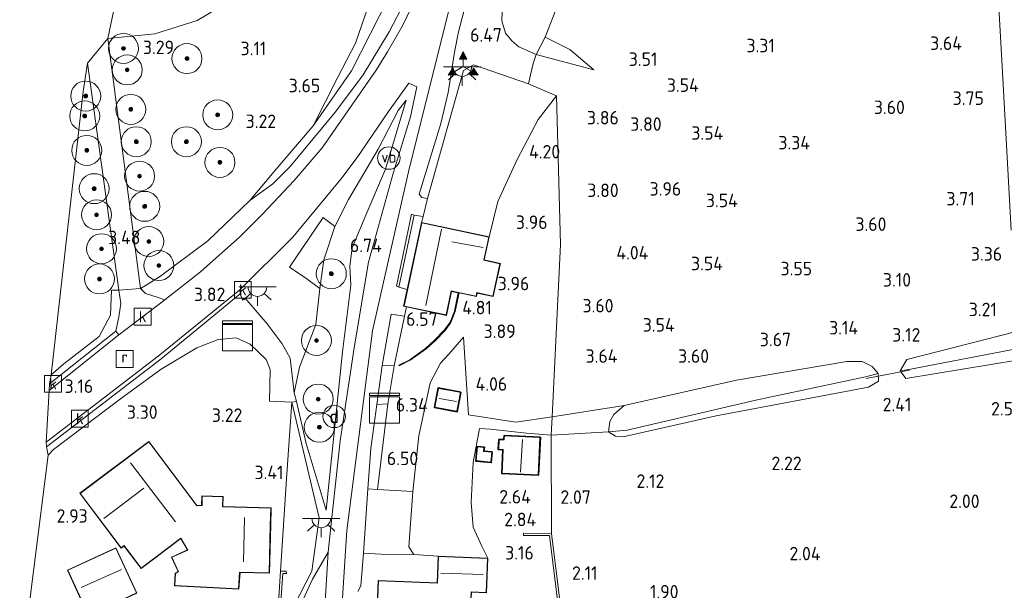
# Model space of a CAD drawing. Extents: x 141961 to 144947, y 416202 to 417778.
# Tile 40 of 122: x 142539 to 142670, y 417420 to 417496. Entities that reach past the tile are written whole.
import ezdxf
from ezdxf.enums import TextEntityAlignment as Align
from ezdxf.lldxf.tags import DXFTag

# ---------------------------------------------------------------- set-up
doc = ezdxf.new("R2010")
doc.units = 0
for name, color, linetype, lineweight in [('B-ME-GR-BOOM-S', 90, 'Continuous', 25), ('B-ME-GR-GRAS-GV', 60, 'Continuous', 13), ('B-ME-GR-HAAG-G', 90, 'GR-HAAG1', 13), ('B-ME-GR-STRUIK-GV', 90, 'Continuous', 13), ('B-ME-GW-TALUD_KRUIN-G', 90, 'Continuous', 18), ('B-ME-GW-TALUD_TEEN-G', 90, 'Continuous', 18), ('B-ME-IE-MEUBILAIR_DIJKPAAL-S', 7, 'Continuous', 25), ('B-ME-IE-MEUBILAIR_WEGMEUBILAIR-S', 7, 'Continuous', 25), ('B-ME-IE-TERREINAFSCHEIDING_DOORGANG-G', 210, 'Continuous', 18), ('B-ME-IE-TERREINAFSCHEIDING_KUNSTMATIG_HEKWERK-G', 20, 'IE-TERREINAFSCHEIDING-KUNSTMATIG', 18), ('B-ME-IE-TERREINAFSCHEIDING_KUNSTMATIG_MUUR-GV', 90, 'Continuous', 18), ('B-ME-KG-GRENS_OPNAME-G', 210, 'KG-OPNAME', 18), ('B-ME-KG-KADASTRAAL_DAKRAND-G', 170, 'Continuous', 18), ('B-ME-KG-KADASTRAAL_NOK-G', 10, 'Continuous', 18), ('B-ME-KW-KUNSTWERK_DUIKER-G', 170, 'Continuous', 18), ('B-ME-OG-BEBOUWING_BEDRIJVEN-GV', 7, 'Continuous', 18), ('B-ME-OG-BEBOUWING_SCHUUR-GV', 7, 'Continuous', 35), ('B-ME-OG-BEBOUWING_WONINGBOUW-GV', 7, 'Continuous', 18), ('B-ME-OG-HOOGTEPUNT-S', 7, 'Continuous', 25), ('B-ME-OG-TERREIN_GROEN_TUIN-GV', 7, 'Continuous', 18), ('B-ME-OG-WATER_GREPPEL-G', 160, 'Continuous', 18), ('B-ME-OG-WATER_SLOOT-G', 120, 'Continuous', 18), ('B-ME-RI-GWA_KOLK-S', 30, 'Continuous', 25), ('B-ME-RI-GWA_RIOOLPUT-S', 30, 'Continuous', 25), ('B-ME-VH-GOOT-GV', 170, 'Continuous', 18), ('B-ME-VH-VERHARDING_ASFALT-GV', 252, 'Continuous', 18), ('B-ME-VH-VERHARDING_HALFVERHARDING-GV', 252, 'Continuous', 18), ('B-ME-VH-VERHARDING_STRAATBAKSTEEN-GV', 252, 'Continuous', 18), ('B-ME-VW-BEWEGWIJZERING_DRAAGCONSTRUCTIE-S', 7, 'Continuous', 25), ('B-ME-VW-VERKEERSTEKEN_DRAAGCONSTRUCTIE-S', 7, 'Continuous', 25), ('B-ME-WH-WINTERBED-G', 150, 'WH-WINTERBED', 18)]:
    doc.layers.add(name, color=color, linetype=linetype, lineweight=lineweight)
doc.styles.add('NLCS-ISO', font='NLCS-ISO.ttf')
doc.styles.add('NLCS-ISO-ANNOTATIVE-T18', font='NLCS-ISO.ttf', dxfattribs={"height": 1.8})
doc.styles.get("Standard").update_dxf_attribs({"font": 'arial.ttf'})
doc.linetypes.add('GR-HAAG1', pattern='A,6,[176,NLCS.SHX,S=0.125,R=0,X=0,Y=0],-2', length=8)
doc.linetypes.add('IE-TERREINAFSCHEIDING-KUNSTMATIG', pattern='A,4,[82,NLCS.SHX,S=0.75,R=90,X=0,Y=0],4,-2', length=10)
tags = doc.linetypes.add('KG-OPNAME', pattern='A,5.5,-2,["O",Standard,S=1.8,R=0,X=-0.5,Y=-0.9],-2,5.5,-2,[5,NLCS.SHX,S=0.75,R=0,X=0,Y=0],-2', length=19).pattern_tags.tags
tags[6] = DXFTag(74, 10)
tags = doc.linetypes.add('WH-WINTERBED', pattern='A,6,-3.5,["WB",Standard,S=1.8,R=0,X=-1.5,Y=-0.9],-3.5,6,-3.5,6,-3.5,6,-3.5,6,-3.5', length=51).pattern_tags.tags
tags[6] = DXFTag(74, 10)

# ---------------------------------------------------------------- blocks, each defined once
blk = doc.blocks.new('SAL-HOOGTELABEL-SO')
at = {"color": 0, "linetype": 'ByBlock', "lineweight": -2, "style": 'NLCS-ISO-ANNOTATIVE-T18'}
blk.add_attdef('HOOGTE', text='', height=1.8, dxfattribs=at).set_placement((2.79, 0), align=Align.RIGHT)
blk = doc.blocks.new('SGR-BOOM_01-SO')
at = {"linetype": 'ByBlock', "lineweight": 18}
h = blk.add_hatch(color=0, dxfattribs=at)
h.dxf.hatch_style = 1
edge = h.paths.add_edge_path()
edge.add_arc((0, 0), 0.25, 0, 360)
at = {"color": 0, "linetype": 'ByBlock', "lineweight": 18}
for radius in [2, 0.25]:
    blk.add_circle((0, 0), radius, dxfattribs=at)
blk = doc.blocks.new('SKL-DATA_KAST-SO')
at = {"color": 0, "linetype": 'ByBlock', "lineweight": 18}
for points in [[(-2, 2), (2, 2), (2, 1.68), (-2, 1.68)], [(-2, 1.52), (2, 1.52), (2, -2), (-2, -2)]]:
    blk.add_lwpolyline(points, close=True, dxfattribs=at)
blk = doc.blocks.new('SIE-WEG_VERKEERSBORD_WEGWIJZER-SO')
at = {"linetype": 'ByBlock', "lineweight": 18}
h = blk.add_hatch(color=0, dxfattribs=at)
h.dxf.hatch_style = 1
h.paths.add_polyline_path([(0.5, 1), (0, 2), (-0.5, 1)])
h = blk.add_hatch(color=0, dxfattribs=at)
h.dxf.hatch_style = 1
h.paths.add_polyline_path([(-1.38, -0.22), (-2, -1.15), (-0.88, -1.09)])
h = blk.add_hatch(color=0, dxfattribs=at)
h.dxf.hatch_style = 1
h.paths.add_polyline_path([(1.38, -0.22), (2, -1.15), (0.88, -1.09)])
at = {"color": 0, "linetype": 'ByBlock', "lineweight": 18}
for points in [[(0.5, 1), (0, 2), (-0.5, 1)], [(-1.38, -0.22), (-2, -1.15), (-0.88, -1.09)], [(1.38, -0.22), (2, -1.15), (0.88, -1.09)]]:
    blk.add_lwpolyline(points, close=True, dxfattribs=at)
for points in [[(-1.13, -0.65), (0, 0)], [(0, 1), (0, 0)], [(1.13, -0.65), (0, 0)]]:
    blk.add_lwpolyline(points, dxfattribs=at)
blk = doc.blocks.new('SIE-DIJKPAAL-SO')
at = {"color": 0, "linetype": 'ByBlock', "lineweight": 18}
blk.add_circle((0, 0), 1.5, dxfattribs=at)
at = {"color": 0, "linetype": 'ByBlock', "lineweight": 18, "style": 'NLCS-ISO'}
blk.add_text('d', height=1.8, dxfattribs=at).set_placement((0, 0), align=Align.MIDDLE_CENTER)
blk = doc.blocks.new('SRI-PUT_INSPECTIEPUT_RIOOLPUT-SO')
at = {"color": 0, "linetype": 'ByBlock', "lineweight": 18}
blk.add_lwpolyline([(-1.12, -1.12), (1.12, -1.12), (1.12, 1.12), (-1.12, 1.12)], close=True, dxfattribs=at)
at = {"color": 0, "linetype": 'ByBlock', "lineweight": 18, "style": 'NLCS-ISO'}
blk.add_text('r', height=1.5, dxfattribs=at).set_placement((0, 0.28), align=Align.MIDDLE_CENTER)
blk = doc.blocks.new('SRI-KOLK-SO')
at = {"color": 0, "linetype": 'ByBlock', "lineweight": 18}
blk.add_lwpolyline([(-1.125, -1.125), (1.125, -1.125), (1.125, 1.125), (-1.125, 1.125)], close=True, dxfattribs=at)
at = {"color": 0, "linetype": 'ByBlock', "lineweight": 18, "style": 'NLCS-ISO'}
blk.add_text('k', height=1.5, dxfattribs=at).set_placement((0, 0), align=Align.MIDDLE_CENTER)
blk = doc.blocks.new('SKL-ET_OV_LICHTPUNT-SO')
at = {"color": 0, "linetype": 'ByBlock', "lineweight": 18}
for points in [[(-1.25, 0), (-2.5, 0)], [(1.25, 0), (2.5, 0)], [(-0.92, -0.85), (-1.83, -1.7)], [(0, -1.25), (0, -2.5)], [(0.92, -0.85), (1.83, -1.7)]]:
    blk.add_lwpolyline(points, dxfattribs=at)
blk.add_lwpolyline([(0, 0), (1.25, 0, -1), (-1.25, 0)], format="xyb", close=True, dxfattribs=at)
blk = doc.blocks.new('SIE-WEG_PAAL_VERKEERSBORD-SO')
at = {"color": 0, "linetype": 'ByBlock', "lineweight": 18}
blk.add_circle((0, 0), 1.5, dxfattribs=at)
at = {"color": 0, "linetype": 'ByBlock', "lineweight": 18, "style": 'NLCS-ISO'}
blk.add_text('vb', height=1.5, dxfattribs=at).set_placement((0, 0.13), align=Align.MIDDLE_CENTER)

msp = doc.modelspace()

# ---------------------------------------------------------------- linework, layer by layer
at = {"layer": 'B-ME-GR-GRAS-GV'}
for points in [[(142670.8, 417468.34, 3.67), (142669.62, 417489.39, 3.8), (142665.37, 417564.91, 3.25), (142670.71, 417564.07, 3.11)], [(142665.37, 417564.91, 3.25), (142669.62, 417489.39, 3.8), (142670.8, 417468.34, 3.67)], [(142602.89, 417497.4, 6.18), (142602.86, 417496.26, 6.14), (142603.33, 417494.61, 5.98), (142604.17, 417493.57, 5.82), (142605.09, 417492.78, 5.59), (142607.44, 417491.77, 5.21), (142607.01, 417490.55, 5.33), (142606.67, 417489.07, 5.23), (142606.39, 417487.86, 5.15), (142599.05, 417490.4, 6.63), (142597.74, 417489.64, 6.68), (142597.05, 417487.27, 6.62), (142593.63, 417475.08, 6.83), (142592.93, 417472.53, 6.8), (142592.16, 417472.66, 6.8), (142591.83, 417473.13, 6.8), (142594.72, 417482.57, 6.77), (142595.67, 417486.7, 6.75), (142596.53, 417492.06, 6.76), (142597.08, 417494.77, 6.74), (142602.64, 417516.07, 6.97)], [(142611.34, 417412.82, 2.58), (142609.48, 417427.84, 2.58), (142609.44, 417440.98, 2.69), (142617.07, 417441.41, 2.48), (142618.02, 417440.85, 2.48), (142619.03, 417440.76, 2.48), (142631.45, 417443.54, 2.66), (142651.77, 417447.38, 2.56), (142653.09, 417448.16, 2.57), (142653.06, 417449.19, 2.61), (142652.24, 417450.14, 2.67), (142650.91, 417450.81, 2.77), (142648.86, 417450.79, 3.12), (142634.17, 417448.3, 3.41), (142619.14, 417444.91, 3.46), (142609.55, 417443.39, 3.37), (142610.65, 417466.43, 4.14), (142610.35, 417478.02, 3.95), (142610.14, 417486.23, 4.5), (142606.39, 417487.86, 5.15), (142606.67, 417489.07, 5.23), (142607.01, 417490.55, 5.33), (142607.44, 417491.77, 5.21), (142615.13, 417489.7, 4.24), (142611.93, 417492.42, 4.18), (142608.64, 417494.06, 4.44), (142612.1, 417503.04, 3.7)], [(142592.61, 417501.9, 6.62), (142589.58, 417495.6, 6.33), (142587.58, 417492.14, 6.09), (142586.06, 417489.69, 5.83), (142578.88, 417479.3, 4.83), (142575.13, 417474.93, 4.55), (142570.92, 417470.47, 4.27), (142567.9, 417467.45, 4.05), (142562.62, 417462.74, 3.85), (142557.9, 417459.01, 3.79), (142556.86, 417459.37, 3.71), (142555.3, 417459.88, 3.66), (142554.64, 417460.55, 3.56), (142555.38, 417461, 3.6), (142557.16, 417462.09, 3.69), (142563.62, 417466.88, 3.81), (142569.23, 417472.27, 3.84), (142572.27, 417474.49, 4.36), (142574.6, 417476.81, 4.52), (142580.66, 417484.12, 5.13), (142584.32, 417489.04, 5.54), (142587.81, 417494.81, 6.07), (142589.99, 417498.95, 6.45)], [(142575.11, 417418.14, 6.06), (142577.48, 417422.83, 6.61), (142578.45, 417429.92, 6.55), (142574.82, 417445.37, 3.89), (142575.43, 417445.46, 4.14), (142576.74, 417439.87, 4.76), (142579.39, 417430.95, 6.66), (142581.6, 417452.07, 6.69), (142582.71, 417461, 6.73), (142582.54, 417463.5, 6.57), (142582.85, 417465.95, 6.61), (142584.69, 417470.31, 6.67), (142587.33, 417476.46, 6.88), (142590.07, 417485.69, 6.73), (142589.02, 417484.27, 6.37), (142586.35, 417479.14, 5.99), (142582.38, 417472.4, 5.58), (142580.54, 417468.79, 5.59), (142579.02, 417470.03, 5.06), (142574.53, 417463.37, 4.63), (142576.82, 417461.82, 4.76), (142578.55, 417460.54, 5.07), (142578.04, 417455.74, 4.72), (142575.86, 417450.04, 4.3), (142575.15, 417446.63, 4.01), (142574.58, 417451.22, 4), (142573.54, 417453.17, 3.98), (142571.52, 417455.82, 4.01), (142568.61, 417459.26, 4.02), (142568.22, 417458.97, 4.01), (142567.95, 417459.81, 3.97), (142567.87, 417460.35, 4.01), (142574.95, 417467.38, 4.46), (142581.37, 417475.14, 5.07), (142583.52, 417478.04, 5.39), (142587.73, 417484.15, 5.96), (142590.42, 417487.93, 6.42), (142591.49, 417487.43, 6.68), (142590.67, 417483.46, 6.73), (142588.37, 417476.07, 6.85), (142585.07, 417464.05, 6.86), (142583.13, 417452.6, 6.87), (142581.27, 417440.19, 6.81), (142580.06, 417429.11, 6.71), (142579.67, 417425.33, 6.66), (142577.58, 417421.74, 6.51), (142575.83, 417417.97, 6.16)], [(142671.7, 417454.84, 3.05), (142656.89, 417451.04, 2.74), (142655.99, 417449.55, 2.59), (142656.75, 417448.51, 2.58), (142671.87, 417451.02, 2.68)]]:
    msp.add_polyline3d(points, dxfattribs=at)
for points in [[(142555.38, 417461, 3.6), (142554.64, 417460.55, 3.56), (142550.26, 417493.92, 3.02), (142551.15, 417494, 3.03), (142556.56, 417494.53, 3.13), (142562.2, 417496.3, 3.13), (142566.9, 417499.16, 3), (142569.34, 417503.03, 3.05), (142569.62, 417508.18, 3.07), (142569.11, 417525.18, 2.92), (142574.95, 417518.66, 3.08), (142586.7, 417504.55, 3.72), (142585.36, 417499.24, 3.84), (142583.3, 417493.28, 3.99), (142580.96, 417488.72, 4.1), (142577.65, 417482.23, 4.24), (142572.46, 417476.13, 4.02), (142569.23, 417472.27, 3.84), (142563.62, 417466.88, 3.81), (142557.16, 417462.09, 3.69)], [(142551.15, 417494, 3.03), (142550.26, 417493.92, 3.02), (142551.01, 417497.51, 1.47), (142551.97, 417497.64, 1.47), (142560.3, 417498.74, 1.47), (142562.61, 417499.65, 1.47), (142564.34, 417501.44, 1.47), (142565.57, 417504.7, 1.47), (142566.39, 417508.62, 1.47), (142565.59, 417524.72, 1.47), (142569.11, 417525.18, 2.92), (142569.62, 417508.18, 3.07), (142569.34, 417503.03, 3.05), (142566.9, 417499.16, 3), (142562.2, 417496.3, 3.13), (142556.56, 417494.53, 3.13)], [(142572.27, 417474.49, 4.36), (142569.23, 417472.27, 3.84), (142572.46, 417476.13, 4.02), (142577.65, 417482.23, 4.24), (142582.77, 417489.59, 4.88), (142589.02, 417501.88, 5.06), (142593.83, 417514.22, 6.25), (142597.43, 417524.78, 6.86), (142594.72, 417512.18, 6.68), (142592.38, 417504.77, 6.55), (142589.99, 417498.95, 6.45), (142587.81, 417494.81, 6.07), (142584.32, 417489.04, 5.54), (142580.66, 417484.12, 5.13), (142574.6, 417476.81, 4.52)], [(142608.64, 417494.06, 4.44), (142607.44, 417491.77, 5.21), (142605.09, 417492.78, 5.59), (142604.17, 417493.57, 5.82), (142603.33, 417494.61, 5.98), (142602.86, 417496.26, 6.14), (142602.89, 417497.4, 6.18), (142603.57, 417498.6, 6.13), (142609.29, 417503.99, 4.84), (142614.95, 417509.39, 3.48), (142612.1, 417503.04, 3.7)], [(142582.77, 417489.59, 4.88), (142577.65, 417482.23, 4.24), (142580.96, 417488.72, 4.1), (142583.3, 417493.28, 3.99), (142585.36, 417499.24, 3.84), (142586.7, 417504.55, 3.72), (142589.02, 417501.88, 5.06)], [(142611.93, 417492.42, 4.18), (142615.13, 417489.7, 4.24), (142607.44, 417491.77, 5.21), (142608.64, 417494.06, 4.44)], [(142544.41, 417450.48, 3.4), (142542.73, 417449.01, 3.32), (142546.99, 417486.81, 3.05), (142547.54, 417490.61, 3.02), (142551.74, 417460.33, 3.61), (142550.77, 417460.33, 3.48), (142550.62, 417456.97, 3.52), (142549.1, 417454.15, 3.52)], [(142581.6, 417452.07, 6.69), (142579.39, 417430.95, 6.66), (142576.74, 417439.87, 4.76), (142575.43, 417445.46, 4.14), (142575.15, 417446.63, 4.01), (142575.86, 417450.04, 4.3), (142578.04, 417455.74, 4.72), (142578.55, 417460.54, 5.07), (142579.09, 417464.38, 5.42), (142580.54, 417468.79, 5.59), (142582.38, 417472.4, 5.58), (142586.35, 417479.14, 5.99), (142589.02, 417484.27, 6.37), (142590.07, 417485.69, 6.73), (142587.33, 417476.46, 6.88), (142584.69, 417470.31, 6.67), (142582.85, 417465.95, 6.61), (142582.54, 417463.5, 6.57), (142582.71, 417461, 6.73)], [(142551.35, 417454.82, 3.57), (142542.48, 417447.82, 3.33), (142542.73, 417449.01, 3.32), (142544.41, 417450.48, 3.4), (142549.1, 417454.15, 3.52), (142550.62, 417456.97, 3.52), (142550.77, 417460.33, 3.48), (142551.74, 417460.33, 3.61), (142552.01, 417458.52, 3.58), (142551.75, 417456.74, 3.62)], [(142589.84, 417456.86, 6.6), (142588.49, 417450.22, 6.63), (142586.88, 417450.26, 6.73), (142587.41, 417453.3, 6.72), (142588.07, 417457.11, 6.68)], [(142657.13, 417449.71, 2.21), (142655.99, 417449.55, 2.59), (142656.89, 417451.04, 2.74), (142671.7, 417454.84, 3.05), (142671.93, 417452.58, 2.19)], [(142671.87, 417451.02, 2.68), (142656.75, 417448.51, 2.58), (142655.99, 417449.55, 2.59), (142657.13, 417449.71, 2.21), (142671.93, 417452.58, 2.19)], [(142619.55, 417441.65, 2.31), (142617.07, 417441.41, 2.48), (142617.26, 417442.8, 2.91), (142617.78, 417443.71, 3.19), (142619.14, 417444.91, 3.46), (142634.17, 417448.3, 3.41), (142648.86, 417450.79, 3.12), (142650.91, 417450.81, 2.77), (142652.24, 417450.14, 2.67), (142653.06, 417449.19, 2.61), (142651.37, 417448.73, 2.31), (142636.74, 417445.63, 2.31)], [(142631.45, 417443.54, 2.66), (142619.03, 417440.76, 2.48), (142618.02, 417440.85, 2.48), (142617.07, 417441.41, 2.48), (142619.55, 417441.65, 2.31), (142636.74, 417445.63, 2.31), (142651.37, 417448.73, 2.31), (142653.06, 417449.19, 2.61), (142653.09, 417448.16, 2.57), (142651.77, 417447.38, 2.56)], [(142617.07, 417441.41, 2.48), (142609.44, 417440.98, 2.69), (142609.55, 417443.39, 3.37), (142619.14, 417444.91, 3.46), (142617.78, 417443.71, 3.19), (142617.26, 417442.8, 2.91)]]:
    msp.add_polyline3d(points, close=True, dxfattribs=at)
at = {"layer": 'B-ME-GR-HAAG-G'}
for points in [[(142574.95, 417518.66, 3.08), (142586.7, 417504.55, 3.72), (142589.02, 417501.88, 5.06), (142582.77, 417489.59, 4.88), (142577.65, 417482.23, 4.24)], [(142577.65, 417482.23, 4.24), (142572.46, 417476.13, 4.02), (142569.23, 417472.27, 3.84)], [(142554.64, 417460.55, 3.56), (142555.38, 417461, 3.6), (142557.16, 417462.09, 3.69), (142563.62, 417466.88, 3.81), (142569.23, 417472.27, 3.84)], [(142550.77, 417460.33, 3.48), (142550.62, 417456.97, 3.52), (142549.1, 417454.15, 3.52), (142544.41, 417450.48, 3.4), (142542.73, 417449.01, 3.32)], [(142551.97, 417445.83, 3.52), (142557.39, 417449.78, 3.48), (142562.17, 417452.61, 3.75), (142564.99, 417453.74, 3.88), (142567.38, 417453.95, 3.89), (142569.27, 417453.09, 3.93), (142571.4, 417451.08, 3.91), (142571.95, 417449.73, 3.89), (142571.83, 417445.48, 3.81)], [(142587.63, 417445.13, 6.64), (142586.26, 417433.71, 6.66), (142590.95, 417433.45, 6.44), (142590.45, 417426.08, 6.38), (142591.12, 417425.05, 6.14), (142594.36, 417424.81, 5.05)], [(142591.12, 417425.05, 6.14), (142586.75, 417425.09, 6.55)]]:
    msp.add_polyline3d(points, dxfattribs=at)
at = {"layer": 'B-ME-GR-STRUIK-GV'}
msp.add_polyline3d([(142579.09, 417464.38, 5.42), (142578.55, 417460.54, 5.07), (142576.82, 417461.82, 4.76), (142574.53, 417463.37, 4.63), (142579.02, 417470.03, 5.06), (142580.54, 417468.79, 5.59)], close=True, dxfattribs=at)
at = {"layer": 'B-ME-GW-TALUD_KRUIN-G'}
for points in [[(142550.26, 417493.92, 3.02), (142551.15, 417494, 3.03), (142556.56, 417494.53, 3.13), (142562.2, 417496.3, 3.13), (142566.9, 417499.16, 3), (142569.34, 417503.03, 3.05), (142569.62, 417508.18, 3.07), (142569.11, 417525.18, 2.92), (142569.13, 417552.26, 2.98), (142569.66, 417577.5, 2.98)], [(142569.23, 417472.27, 3.84), (142572.27, 417474.49, 4.36), (142574.6, 417476.81, 4.52), (142580.66, 417484.12, 5.13), (142584.32, 417489.04, 5.54), (142587.81, 417494.81, 6.07), (142589.99, 417498.95, 6.45), (142592.38, 417504.77, 6.55), (142594.72, 417512.18, 6.68), (142597.43, 417524.78, 6.86)], [(142614.95, 417509.39, 3.48), (142609.29, 417503.99, 4.84), (142603.57, 417498.6, 6.13), (142602.89, 417497.4, 6.18), (142602.86, 417496.26, 6.14), (142603.33, 417494.61, 5.98), (142604.17, 417493.57, 5.82), (142605.09, 417492.78, 5.59), (142607.44, 417491.77, 5.21), (142615.13, 417489.7, 4.24)], [(142579.39, 417430.95, 6.66), (142581.6, 417452.07, 6.69), (142582.71, 417461, 6.73), (142582.54, 417463.5, 6.57), (142582.85, 417465.95, 6.61), (142584.69, 417470.31, 6.67), (142587.33, 417476.46, 6.88), (142590.07, 417485.69, 6.73)], [(142597.71, 417454.03, 5.05), (142595.78, 417451.77, 5.56), (142594.67, 417450.57, 5.72), (142593.26, 417447.94, 6.13), (142591.78, 417440.89, 6.38), (142590.95, 417433.45, 6.44)], [(142619.14, 417444.91, 3.46), (142609.55, 417443.39, 3.37)]]:
    msp.add_polyline3d(points, dxfattribs=at)
at = {"layer": 'B-ME-GW-TALUD_TEEN-G'}
for points in [[(142641.51, 417704.96, 3.63), (142640.5, 417704.27, 3.41), (142637.29, 417695.16, 3.01), (142629.56, 417667.72, 3.27), (142627.62, 417660.75, 3.43), (142625.63, 417654.64, 3.48), (142622.9, 417646.43, 3.53), (142619.79, 417637.75, 3.69), (142619.63, 417637.24, 3.71), (142612.11, 417611.58, 3.79), (142606.67, 417588.31, 3.86), (142603.94, 417578.3, 3.88), (142596.78, 417546.36, 4.04), (142590.72, 417521.2, 4.07), (142586.7, 417504.55, 3.72), (142585.36, 417499.24, 3.84), (142583.3, 417493.28, 3.99), (142580.96, 417488.72, 4.1), (142577.65, 417482.23, 4.24)], [(142615.13, 417489.7, 4.24), (142611.93, 417492.42, 4.18), (142608.64, 417494.06, 4.44)], [(142601.16, 417467.42, 4.98), (142602.32, 417472.16, 4.89), (142604.87, 417477.74, 4.55), (142607.67, 417483.09, 4.58), (142610.14, 417486.23, 4.5)], [(142580.54, 417468.79, 5.59), (142582.38, 417472.4, 5.58), (142586.35, 417479.14, 5.99), (142589.02, 417484.27, 6.37), (142590.07, 417485.69, 6.73)], [(142578.04, 417455.74, 4.72), (142578.55, 417460.54, 5.07)], [(142578.04, 417455.74, 4.72), (142575.86, 417450.04, 4.3), (142575.15, 417446.63, 4.01), (142575.43, 417445.46, 4.14), (142576.74, 417439.87, 4.76), (142579.39, 417430.95, 6.66)], [(142598.38, 417443.66, 4.32), (142597.71, 417454.03, 5.05)], [(142574.82, 417445.37, 3.89), (142574.1, 417435.13, 3.6), (142573.31, 417422.79, 3.59)], [(142600.97, 417424.54, 3.29), (142600.16, 417426.15, 3.31), (142599.03, 417428.67, 3.43), (142598.76, 417431.96, 3.48), (142599.02, 417437.33, 3.49), (142599.84, 417441.84, 3.41), (142601.32, 417441.78, 3.28), (142606.11, 417441.23, 2.85), (142609.44, 417440.98, 2.69), (142617.07, 417441.41, 2.48)]]:
    msp.add_polyline3d(points, dxfattribs=at)
at = {"layer": 'B-ME-IE-TERREINAFSCHEIDING_DOORGANG-G'}
for points in [[(142607.44, 417491.77, 5.21), (142607.01, 417490.55, 5.33), (142606.67, 417489.07, 5.23), (142606.39, 417487.86, 5.15)], [(142592.93, 417472.53, 6.8), (142592.35, 417470.16, 6.73), (142592.14, 417469.36, 6.7)], [(142554.64, 417460.55, 3.56), (142551.74, 417460.33, 3.61)], [(142590.14, 417458.08, 6.6), (142589.84, 417456.86, 6.6)], [(142574.82, 417445.37, 3.89), (142571.83, 417445.48, 3.81)]]:
    msp.add_polyline3d(points, dxfattribs=at)
at = {"layer": 'B-ME-IE-TERREINAFSCHEIDING_KUNSTMATIG_HEKWERK-G'}
for points in [[(142608.64, 417494.06, 4.44), (142612.1, 417503.04, 3.7), (142614.95, 417509.39, 3.48)], [(142608.64, 417494.06, 4.44), (142607.44, 417491.77, 5.21)], [(142592.93, 417472.53, 6.8), (142593.63, 417475.08, 6.83), (142597.05, 417487.27, 6.62), (142597.74, 417489.64, 6.68), (142599.05, 417490.4, 6.63), (142606.39, 417487.86, 5.15), (142610.14, 417486.23, 4.5)], [(142610.14, 417486.23, 4.5), (142610.35, 417478.02, 3.95), (142610.65, 417466.43, 4.14), (142609.55, 417443.39, 3.37), (142609.44, 417440.98, 2.69), (142609.48, 417427.84, 2.58)], [(142550.77, 417460.33, 3.48), (142551.74, 417460.33, 3.61)], [(142589.84, 417456.86, 6.6), (142588.49, 417450.22, 6.63)], [(142575.11, 417418.14, 6.06), (142577.48, 417422.83, 6.61), (142578.45, 417429.92, 6.55), (142574.82, 417445.37, 3.89)], [(142609.55, 417443.39, 3.37), (142604.69, 417442.69, 3.83), (142598.38, 417443.66, 4.32)]]:
    msp.add_polyline3d(points, dxfattribs=at)
at = {"layer": 'B-ME-IE-TERREINAFSCHEIDING_KUNSTMATIG_MUUR-GV'}
for points in [[(142590.62, 417450.95, 6.28), (142589.14, 417450.22, 6.56), (142589.1, 417450.31, 6.56), (142590.57, 417451.03, 6.53), (142592.69, 417452.57, 6.5), (142593.86, 417453.63, 6.46), (142595.2, 417455, 6.46), (142595.94, 417456.05, 6.46), (142596.54, 417457.49, 6.43), (142597.03, 417459.96, 6.44), (142597.13, 417459.94, 5.01), (142596.63, 417457.47, 5.28), (142596.03, 417456.01, 5.31), (142595.27, 417454.93, 5.65), (142593.93, 417453.56, 5.68), (142592.76, 417452.5, 5.9)], [(142612.84, 417382.77, 2.88), (142612.54, 417382.76, 3.71), (142611.98, 417394.99, 3.71), (142611.26, 417406.77, 3.68), (142610.82, 417406.79, 3.65), (142611.04, 417412.81, 3.7), (142609.21, 417427.55, 3.49), (142605.72, 417427.57, 3.39), (142605.72, 417427.87, 2.88), (142609.48, 417427.84, 2.58), (142611.34, 417412.82, 2.58), (142611.13, 417407.08, 2.58), (142611.54, 417407.06, 2.58), (142612.27, 417395, 2.58), (142612.76, 417384.81, 2.83)], [(142573.58, 417418.77, 4.58), (142573.51, 417418.47, 4.61), (142573.04, 417418.58, 3.59), (142573.31, 417422.79, 3.59), (142574.08, 417422.81, 4.58), (142574.09, 417422.51, 4.58), (142573.6, 417422.5, 4.58), (142573.36, 417418.81, 4.58)]]:
    msp.add_polyline3d(points, close=True, dxfattribs=at)
at = {"layer": 'B-ME-KG-GRENS_OPNAME-G'}
msp.add_polyline3d([(142569.66, 417577.5, 2.98), (142565.63, 417568.94, 1.47), (142554.68, 417539.14, 1.47), (142552.43, 417533.49, 3.58), (142551.37, 417505.21, 3.29), (142551.81, 417502.61, 1.47), (142551.01, 417497.51, 1.47), (142550.26, 417493.92, 3.02), (142547.54, 417490.61, 3.02), (142546.99, 417486.81, 3.05), (142542.73, 417449.01, 3.32), (142542.48, 417447.82, 3.33), (142542.43, 417446.92, 3.33), (142542.04, 417440.01, 3.36), (142542.1, 417439.4, 3.36), (142542.32, 417438.31, 3.33), (142538.51, 417408.06, 2.99)], dxfattribs=at)
at = {"layer": 'B-ME-KG-KADASTRAAL_DAKRAND-G'}
for points in [[(142601.66, 417459.52, 6.88), (142599.5, 417459.98, 7.39), (142599.4, 417459.5, 7.39), (142597.04, 417460.01, 7.39), (142596.1, 417460.21, 9.43), (142595.41, 417457, 9.43), (142589.8, 417458.2, 9.43), (142592.18, 417469.3, 9.43), (142601.1, 417467.38, 9.43), (142600.44, 417464.3, 9.43), (142602.59, 417463.84, 6.88), (142602.13, 417461.72, 6.88)], [(142596.85, 417444.15, 7.01), (142593.91, 417444.68, 7.09), (142594.38, 417447.21, 7.08), (142597.31, 417446.68, 7.01)], [(142562.14, 417431.53, 6.46), (142562.84, 417431.57, 5.84), (142562.88, 417432.81, 5.4), (142565.61, 417432.74, 5.98), (142565.57, 417431.4, 5.98), (142572.01, 417431.23, 6.04), (142571.95, 417428.95, 6.04), (142571.78, 417422.59, 6.04), (142567.84, 417422.7, 7.18), (142567.7, 417420.46, 5.92), (142559.2, 417420.89, 5.23), (142559.3, 417422.52, 5.33), (142559.69, 417422.73, 5.07), (142558.82, 417424.66, 5.07), (142560.96, 417425.63, 5.71), (142560.03, 417427.23, 5.91), (142554.71, 417423.23, 5.91), (142552.45, 417426.24, 5.91), (142552.05, 417425.94, 5.91), (142546.6, 417433.19, 5.91), (142555.73, 417440.06, 6.46)], [(142607.69, 417435.68, 4.84), (142602.9, 417435.91, 4.78), (142603.04, 417439.05, 4.76), (142602.42, 417439.08, 4.12), (142602.48, 417440.33, 4.12), (142603.15, 417440.36, 4.83), (142603.17, 417440.86, 4.8), (142607.92, 417440.64, 4.82)], [(142599.61, 417439.42, 4.17), (142599.52, 417438.55, 4.17), (142599.43, 417437.56, 4.17), (142601.39, 417437.36, 4.02), (142601.52, 417438.69, 4.02), (142600.4, 417438.79, 4.17), (142600.45, 417439.33, 4.17)], [(142547.7, 417416.96, 5.25), (142544.95, 417422.93, 5.25), (142551.34, 417425.87, 5.25), (142554.08, 417419.9, 5.25), (142552.3, 417419.08, 5.25)], [(142600.74, 417419.97, 7.24), (142598.76, 417420.04, 7.13), (142598.72, 417419.06, 5.85), (142601.26, 417418.96, 5.93), (142600.86, 417408.91, 6.01), (142589.94, 417409.34, 6.13), (142590.07, 417412.54, 7.5), (142586.04, 417412.68, 7.56), (142586.39, 417421.5, 7.4), (142594.27, 417421.19, 8.09), (142594.41, 417424.76, 7.2), (142600.92, 417424.5, 7.16)]]:
    msp.add_polyline3d(points, close=True, dxfattribs=at)
at = {"layer": 'B-ME-KG-KADASTRAAL_NOK-G'}
for points in [[(142592.7, 417458.27, 13.14), (142594.78, 417468.44, 13.14)], [(142596.16, 417466.76, 11.26), (142600.35, 417466.02, 11.26)], [(142594.5, 417445.85, 8.01), (142596.81, 417445.47, 7.99)], [(142605.58, 417440.37, 5.72), (142605.35, 417436.02, 5.82)], [(142559.29, 417429.41, 9.29), (142553.3, 417437.26, 9.29)], [(142555.07, 417433.91, 9.14), (142549.74, 417429.85, 9.14)], [(142568.52, 417429.98, 9.06), (142568.39, 417424.07, 9.05)], [(142546.73, 417420.63, 6.87), (142552.09, 417423.04, 6.87)], [(142594.68, 417422.53, 9.35), (142600.35, 417422.35, 9.35)]]:
    msp.add_polyline3d(points, dxfattribs=at)
at = {"layer": 'B-ME-KW-KUNSTWERK_DUIKER-G'}
msp.add_polyline3d([(142651.47, 417448.51, 2.21), (142657.23, 417449.65, 2.27)], dxfattribs=at)
at = {"layer": 'B-ME-OG-BEBOUWING_BEDRIJVEN-GV'}
msp.add_polyline3d([(142552.32, 417419.03, 2.65), (142547.67, 417416.9, 2.65), (142544.89, 417422.95, 2.65), (142551.36, 417425.93, 2.65), (142554.15, 417419.88, 2.65)], close=True, dxfattribs=at)
at = {"layer": 'B-ME-OG-BEBOUWING_SCHUUR-GV'}
for points in [[(142597.36, 417446.72, 4.78), (142596.89, 417444.09, 4.78), (142593.86, 417444.64, 5.83), (142594.33, 417447.27, 5.71)], [(142607.98, 417440.68, 2.68), (142607.74, 417435.63, 2.68), (142602.84, 417435.86, 2.68), (142602.99, 417439, 2.68), (142602.37, 417439.03, 2.68), (142602.43, 417440.38, 2.68), (142603.1, 417440.41, 2.68), (142603.13, 417440.91, 2.68)], [(142601.57, 417438.73, 3.29), (142601.43, 417437.31, 3.29), (142599.37, 417437.51, 3.29), (142599.48, 417438.55, 3.29), (142599.57, 417439.47, 3.29), (142600.51, 417439.38, 3.29), (142600.45, 417438.84, 3.29)]]:
    msp.add_polyline3d(points, close=True, dxfattribs=at)
at = {"layer": 'B-ME-OG-BEBOUWING_WONINGBOUW-GV'}
for points in [[(142602.18, 417461.71, 4.98), (142601.7, 417459.46, 4.98), (142599.54, 417459.92, 4.98), (142599.44, 417459.45, 4.98), (142597.13, 417459.94, 5.01), (142597.03, 417459.96, 6.44), (142596.14, 417460.15, 6.46), (142595.45, 417456.94, 6.54), (142590.14, 417458.08, 6.6), (142589.74, 417458.16, 6.61), (142590.23, 417460.42, 6.63), (142592.14, 417469.36, 6.7), (142601.16, 417467.42, 4.98), (142600.5, 417464.34, 4.98), (142602.65, 417463.88, 4.98)], [(142555.74, 417440.13, 2.95), (142562.16, 417431.58, 2.95), (142562.79, 417431.61, 2.95), (142562.83, 417432.86, 2.95), (142565.66, 417432.79, 2.95), (142565.62, 417431.44, 2.95), (142572.06, 417431.28, 2.95), (142572, 417428.95, 2.95), (142571.83, 417422.54, 2.95), (142567.91, 417422.64, 2.95), (142567.74, 417420.42, 2.95), (142559.17, 417420.87, 2.95), (142559.27, 417422.55, 2.95), (142559.64, 417422.75, 2.95), (142558.75, 417424.68, 2.95), (142560.89, 417425.65, 2.95), (142560.02, 417427.16, 2.95), (142554.7, 417423.16, 2.95), (142552.44, 417426.17, 2.95), (142552.04, 417425.87, 2.95), (142546.53, 417433.2, 2.95)], [(142600.97, 417424.54, 3.29), (142600.79, 417419.91, 3.29), (142598.81, 417419.99, 3.29), (142598.77, 417419.11, 3.29), (142601.31, 417419.01, 3.29), (142600.9, 417408.85, 3.29), (142589.89, 417409.29, 5.97), (142590.02, 417412.49, 5.75), (142585.99, 417412.63, 6.62), (142586.34, 417421.55, 6.41), (142594.22, 417421.24, 5.21), (142594.36, 417424.81, 5.05)]]:
    msp.add_polyline3d(points, close=True, dxfattribs=at)
at = {"layer": 'B-ME-OG-TERREIN_GROEN_TUIN-GV'}
for points in [[(142602.32, 417472.16, 4.89), (142601.16, 417467.42, 4.98), (142592.14, 417469.36, 6.7), (142592.35, 417470.16, 6.73), (142592.93, 417472.53, 6.8), (142593.63, 417475.08, 6.83), (142597.05, 417487.27, 6.62), (142597.74, 417489.64, 6.68), (142599.05, 417490.4, 6.63), (142606.39, 417487.86, 5.15), (142610.14, 417486.23, 4.5), (142607.67, 417483.09, 4.58), (142604.87, 417477.74, 4.55)], [(142610.65, 417466.43, 4.14), (142609.55, 417443.39, 3.37), (142604.69, 417442.69, 3.83), (142598.38, 417443.66, 4.32), (142597.71, 417454.03, 5.05), (142595.78, 417451.77, 5.56), (142594.67, 417450.57, 5.72), (142593.26, 417447.94, 6.13), (142591.78, 417440.89, 6.38), (142590.95, 417433.45, 6.44), (142586.26, 417433.71, 6.66), (142587.63, 417445.13, 6.64), (142588.49, 417450.22, 6.63), (142589.84, 417456.86, 6.6), (142590.14, 417458.08, 6.6), (142595.45, 417456.94, 6.54), (142596.14, 417460.15, 6.46), (142597.03, 417459.96, 6.44), (142596.54, 417457.49, 6.43), (142595.94, 417456.05, 6.46), (142595.2, 417455, 6.46), (142593.86, 417453.63, 6.46), (142592.69, 417452.57, 6.5), (142590.57, 417451.03, 6.53), (142589.1, 417450.31, 6.56), (142589.14, 417450.22, 6.56), (142590.62, 417450.95, 6.28), (142592.76, 417452.5, 5.9), (142593.93, 417453.56, 5.68), (142595.27, 417454.93, 5.65), (142596.03, 417456.01, 5.31), (142596.63, 417457.47, 5.28), (142597.13, 417459.94, 5.01), (142599.44, 417459.45, 4.98), (142599.54, 417459.92, 4.98), (142601.7, 417459.46, 4.98), (142602.18, 417461.71, 4.98), (142602.65, 417463.88, 4.98), (142600.5, 417464.34, 4.98), (142601.16, 417467.42, 4.98), (142602.32, 417472.16, 4.89), (142604.87, 417477.74, 4.55), (142607.67, 417483.09, 4.58), (142610.14, 417486.23, 4.5), (142610.35, 417478.02, 3.95)], [(142597.71, 417454.03, 5.05), (142598.38, 417443.66, 4.32), (142604.69, 417442.69, 3.83), (142609.55, 417443.39, 3.37), (142609.44, 417440.98, 2.69), (142606.11, 417441.23, 2.85), (142601.32, 417441.78, 3.28), (142599.84, 417441.84, 3.41), (142599.02, 417437.33, 3.49), (142598.76, 417431.96, 3.48), (142599.03, 417428.67, 3.43), (142600.16, 417426.15, 3.31), (142600.97, 417424.54, 3.29), (142594.36, 417424.81, 5.05), (142591.12, 417425.05, 6.14), (142590.45, 417426.08, 6.38), (142590.95, 417433.45, 6.44), (142591.78, 417440.89, 6.38), (142593.26, 417447.94, 6.13), (142594.67, 417450.57, 5.72), (142595.78, 417451.77, 5.56)], [(142593.86, 417444.64, 5.83), (142596.89, 417444.09, 4.78), (142597.36, 417446.72, 4.78), (142594.33, 417447.27, 5.71)], [(142577.48, 417422.83, 6.61), (142575.11, 417418.14, 6.06), (142573.51, 417418.47, 4.61), (142573.58, 417418.77, 4.58), (142573.36, 417418.81, 4.58), (142573.6, 417422.5, 4.58), (142574.09, 417422.51, 4.58), (142574.08, 417422.81, 4.58), (142573.31, 417422.79, 3.59), (142574.1, 417435.13, 3.6), (142574.82, 417445.37, 3.89), (142578.45, 417429.92, 6.55)], [(142546.53, 417433.2, 2.95), (142552.04, 417425.87, 2.95), (142552.44, 417426.17, 2.95), (142554.7, 417423.16, 2.95), (142560.02, 417427.16, 2.95), (142560.89, 417425.65, 2.95), (142558.75, 417424.68, 2.95), (142559.64, 417422.75, 2.95), (142559.27, 417422.55, 2.95), (142559.17, 417420.87, 2.95), (142567.74, 417420.42, 2.95), (142567.91, 417422.64, 2.95), (142571.83, 417422.54, 2.95), (142572, 417428.95, 2.95), (142572.06, 417431.28, 2.95), (142565.62, 417431.44, 2.95), (142565.66, 417432.79, 2.95), (142562.83, 417432.86, 2.95), (142562.79, 417431.61, 2.95), (142562.16, 417431.58, 2.95), (142555.74, 417440.13, 2.95)], [(142602.43, 417440.38, 2.68), (142602.37, 417439.03, 2.68), (142602.99, 417439, 2.68), (142602.84, 417435.86, 2.68), (142607.74, 417435.63, 2.68), (142607.98, 417440.68, 2.68), (142603.13, 417440.91, 2.68), (142603.1, 417440.41, 2.68)], [(142600.51, 417439.38, 3.29), (142599.57, 417439.47, 3.29), (142599.48, 417438.55, 3.29), (142599.37, 417437.51, 3.29), (142601.43, 417437.31, 3.29), (142601.57, 417438.73, 3.29), (142600.45, 417438.84, 3.29)], [(142554.15, 417419.88, 2.65), (142551.36, 417425.93, 2.65), (142544.89, 417422.95, 2.65), (142547.67, 417416.9, 2.65), (142552.32, 417419.03, 2.65)]]:
    msp.add_polyline3d(points, close=True, dxfattribs=at)
for points in [[(142538.51, 417408.06, 2.99), (142542.32, 417438.31, 3.33), (142543.01, 417439.06, 3.22), (142551.97, 417445.83, 3.52), (142557.39, 417449.78, 3.48), (142562.17, 417452.61, 3.75), (142564.99, 417453.74, 3.88), (142567.38, 417453.95, 3.89), (142569.27, 417453.09, 3.93), (142571.4, 417451.08, 3.91), (142571.95, 417449.73, 3.89), (142571.83, 417445.48, 3.81), (142574.82, 417445.37, 3.89), (142574.1, 417435.13, 3.6), (142573.31, 417422.79, 3.59), (142573.04, 417418.58, 3.59)], [(142600.79, 417419.91, 3.29), (142600.97, 417424.54, 3.29), (142600.16, 417426.15, 3.31), (142599.03, 417428.67, 3.43), (142598.76, 417431.96, 3.48), (142599.02, 417437.33, 3.49), (142599.84, 417441.84, 3.41), (142601.32, 417441.78, 3.28), (142606.11, 417441.23, 2.85), (142609.44, 417440.98, 2.69), (142609.48, 417427.84, 2.58), (142605.72, 417427.87, 2.88), (142605.72, 417427.57, 3.39), (142609.21, 417427.55, 3.49), (142611.04, 417412.81, 3.7)], [(142583.62, 417420.09, 6.7), (142584.02, 417420.84, 6.7), (142584.37, 417425.21, 6.66), (142586.75, 417425.09, 6.55), (142591.12, 417425.05, 6.14), (142594.36, 417424.81, 5.05), (142594.22, 417421.24, 5.21), (142586.34, 417421.55, 6.41), (142585.99, 417412.63, 6.62)]]:
    msp.add_polyline3d(points, dxfattribs=at)
at = {"layer": 'B-ME-OG-WATER_GREPPEL-G'}
for points in [[(142671.93, 417452.58, 2.19), (142657.13, 417449.71, 2.21)], [(142619.55, 417441.65, 2.31), (142636.74, 417445.63, 2.31), (142651.37, 417448.73, 2.31)]]:
    msp.add_polyline3d(points, dxfattribs=at)
at = {"layer": 'B-ME-OG-WATER_SLOOT-G'}
for points in [[(142671.7, 417454.84, 3.05), (142656.89, 417451.04, 2.74), (142655.99, 417449.55, 2.59)], [(142653.06, 417449.19, 2.61), (142652.24, 417450.14, 2.67), (142650.91, 417450.81, 2.77), (142648.86, 417450.79, 3.12), (142634.17, 417448.3, 3.41), (142619.14, 417444.91, 3.46), (142617.78, 417443.71, 3.19), (142617.26, 417442.8, 2.91), (142617.07, 417441.41, 2.48)], [(142655.99, 417449.55, 2.59), (142656.75, 417448.51, 2.58), (142671.87, 417451.02, 2.68)], [(142617.07, 417441.41, 2.48), (142618.02, 417440.85, 2.48), (142619.03, 417440.76, 2.48), (142631.45, 417443.54, 2.66), (142651.77, 417447.38, 2.56), (142653.09, 417448.16, 2.57), (142653.06, 417449.19, 2.61)]]:
    msp.add_polyline3d(points, dxfattribs=at)
at = {"layer": 'B-ME-VH-GOOT-GV'}
for points in [[(142557.38, 417451.14, 3.6), (142542.1, 417439.4, 3.36), (142542.04, 417440.01, 3.36), (142557.01, 417451.52, 3.6), (142567.87, 417460.35, 4.01), (142567.95, 417459.81, 3.97)], [(142551.73, 417454.35, 3.57), (142542.43, 417446.92, 3.33), (142542.48, 417447.82, 3.33), (142551.35, 417454.82, 3.57)]]:
    msp.add_polyline3d(points, close=True, dxfattribs=at)
at = {"layer": 'B-ME-VH-VERHARDING_ASFALT-GV'}
for points in [[(142602.64, 417516.07, 6.97), (142597.08, 417494.77, 6.74), (142596.53, 417492.06, 6.76), (142595.67, 417486.7, 6.75), (142594.72, 417482.57, 6.77), (142591.83, 417473.13, 6.8), (142592.16, 417472.66, 6.8), (142592.93, 417472.53, 6.8), (142592.35, 417470.16, 6.73), (142591.14, 417470.33, 6.79), (142590.8, 417470.45, 6.79), (142588.78, 417460.84, 6.69), (142589.1, 417460.71, 6.69), (142590.23, 417460.42, 6.63), (142589.74, 417458.16, 6.61), (142590.14, 417458.08, 6.6), (142589.84, 417456.86, 6.6), (142588.07, 417457.11, 6.68), (142587.41, 417453.3, 6.72), (142586.88, 417450.26, 6.73), (142586.18, 417445.05, 6.71), (142585.35, 417439.19, 6.75), (142584.96, 417433.82, 6.67), (142584.37, 417425.21, 6.66), (142584.02, 417420.84, 6.7), (142583.62, 417420.09, 6.7)], [(142579.16, 417417.31, 6.61), (142579.67, 417425.33, 6.66), (142580.06, 417429.11, 6.71), (142581.27, 417440.19, 6.81), (142583.13, 417452.6, 6.87), (142585.07, 417464.05, 6.86), (142588.37, 417476.07, 6.85), (142590.67, 417483.46, 6.73), (142591.49, 417487.43, 6.68), (142590.42, 417487.93, 6.42), (142587.73, 417484.15, 5.96), (142583.52, 417478.04, 5.39), (142581.37, 417475.14, 5.07), (142574.95, 417467.38, 4.46), (142567.87, 417460.35, 4.01), (142557.01, 417451.52, 3.6), (142542.04, 417440.01, 3.36), (142542.43, 417446.92, 3.33), (142551.73, 417454.35, 3.57), (142557.9, 417459.01, 3.79), (142562.62, 417462.74, 3.85), (142567.9, 417467.45, 4.05), (142570.92, 417470.47, 4.27), (142575.13, 417474.93, 4.55), (142578.88, 417479.3, 4.83), (142586.06, 417489.69, 5.83), (142587.58, 417492.14, 6.09), (142589.58, 417495.6, 6.33), (142592.61, 417501.9, 6.62)]]:
    msp.add_polyline3d(points, dxfattribs=at)
at = {"layer": 'B-ME-VH-VERHARDING_HALFVERHARDING-GV'}
for points in [[(142592.14, 417469.36, 6.7), (142590.23, 417460.42, 6.63), (142589.1, 417460.71, 6.69), (142591.14, 417470.33, 6.79), (142592.35, 417470.16, 6.73)], [(142587.63, 417445.13, 6.64), (142586.26, 417433.71, 6.66), (142584.96, 417433.82, 6.67), (142585.35, 417439.19, 6.75), (142586.18, 417445.05, 6.71)]]:
    msp.add_polyline3d(points, close=True, dxfattribs=at)
at = {"layer": 'B-ME-VH-VERHARDING_STRAATBAKSTEEN-GV'}
for points in [[(142554.64, 417460.55, 3.56), (142551.74, 417460.33, 3.61), (142547.54, 417490.61, 3.02), (142550.26, 417493.92, 3.02)], [(142591.14, 417470.33, 6.79), (142589.1, 417460.71, 6.69), (142588.78, 417460.84, 6.69), (142590.8, 417470.45, 6.79)], [(142567.95, 417459.81, 3.97), (142568.22, 417458.97, 4.01), (142568.61, 417459.26, 4.02), (142571.52, 417455.82, 4.01), (142573.54, 417453.17, 3.98), (142574.58, 417451.22, 4), (142575.15, 417446.63, 4.01), (142575.43, 417445.46, 4.14), (142574.82, 417445.37, 3.89), (142571.83, 417445.48, 3.81), (142571.95, 417449.73, 3.89), (142571.4, 417451.08, 3.91), (142569.27, 417453.09, 3.93), (142567.38, 417453.95, 3.89), (142564.99, 417453.74, 3.88), (142562.17, 417452.61, 3.75), (142557.39, 417449.78, 3.48), (142551.97, 417445.83, 3.52), (142543.01, 417439.06, 3.22), (142542.32, 417438.31, 3.33), (142542.1, 417439.4, 3.36), (142557.38, 417451.14, 3.6)], [(142557.9, 417459.01, 3.79), (142551.73, 417454.35, 3.57), (142551.35, 417454.82, 3.57), (142551.75, 417456.74, 3.62), (142552.01, 417458.52, 3.58), (142551.74, 417460.33, 3.61), (142554.64, 417460.55, 3.56), (142555.3, 417459.88, 3.66), (142556.86, 417459.37, 3.71)], [(142587.63, 417445.13, 6.64), (142586.18, 417445.05, 6.71), (142586.88, 417450.26, 6.73), (142588.49, 417450.22, 6.63)], [(142590.45, 417426.08, 6.38), (142591.12, 417425.05, 6.14), (142586.75, 417425.09, 6.55), (142584.37, 417425.21, 6.66), (142584.96, 417433.82, 6.67), (142586.26, 417433.71, 6.66), (142590.95, 417433.45, 6.44)], [(142573.34, 417402.43, 3.85), (142573.09, 417400.91, 3.67), (142570.61, 417402.24, 3.63), (142573.18, 417410.37, 5.06), (142575.41, 417416.77, 6.03), (142575.83, 417417.97, 6.16), (142577.58, 417421.74, 6.51), (142579.67, 417425.33, 6.66), (142579.16, 417417.31, 6.61), (142578.61, 417416.71, 6.54), (142575.97, 417410.23, 5)]]:
    msp.add_polyline3d(points, close=True, dxfattribs=at)
at = {"layer": 'B-ME-WH-WINTERBED-G'}
msp.add_polyline3d([(142664.51, 417697.55, 6.66), (142664.34, 417697.36, 6.66), (142657.63, 417688.68, 6.68), (142650.08, 417676.05, 6.77), (142639.2, 417655.57, 6.81), (142630.46, 417633.09, 6.84), (142623.5, 417608.87, 6.98), (142617.46, 417585.43, 6.98), (142610.52, 417557.58, 6.99), (142602.56, 417526.89, 6.92), (142596.41, 417500.18, 6.81), (142590.49, 417476.51, 6.84), (142585.57, 417454.88, 6.69), (142582.18, 417428.25, 6.66), (142580.45, 417401.93, 6.82)], dxfattribs=at)

# ---------------------------------------------------------------- block references
at = {"layer": 'B-ME-GR-BOOM-S'}
for p in [(142552.36, 417492.58, 3.28), (142560.83, 417491.22, 3.37), (142552.86, 417489.71, 3.28), (142547.32, 417486.22, 3.16), (142553.33, 417484.44, 3.25), (142547.19, 417483.56, 3.18), (142564.93, 417483.71, 3.45), (142554.07, 417480.13, 3.26), (142560.75, 417480.13, 3.47), (142547.46, 417478.97, 3.35), (142565.23, 417477.37, 3.54), (142554.51, 417475.53, 3.38), (142548.45, 417473.86, 3.31), (142555.19, 417471.5, 3.45), (142548.77, 417470.37, 3.42), (142555.74, 417466.81, 3.79), (142549.43, 417465.84, 3.31), (142557.08, 417463.6, 3.84), (142549.16, 417461.81, 3.26), (142580.09, 417462.51, 5.79), (142578.1, 417453.6, 5.26), (142578.34, 417445.77, 5.76), (142578.49, 417442.02, 5.81)]:
    msp.add_blockref('SGR-BOOM_01-SO', p, dxfattribs=at)
at = {"layer": 'B-ME-IE-MEUBILAIR_DIJKPAAL-S'}
msp.add_blockref('SIE-DIJKPAAL-SO', (142580.47, 417443.47, 7.33), dxfattribs=at)
at = {"layer": 'B-ME-IE-MEUBILAIR_WEGMEUBILAIR-S'}
for name, p in [('SKL-ET_OV_LICHTPUNT-SO', (142597.56, 417490.1, 6.52)), ('SKL-ET_OV_LICHTPUNT-SO', (142570.23, 417460.74, 4.13)), ('SKL-DATA_KAST-SO', (142567.56, 417454.2, 3.92)), ('SKL-DATA_KAST-SO', (142587.19, 417444.56, 6.7)), ('SKL-ET_OV_LICHTPUNT-SO', (142578.74, 417429.86, 6.56))]:
    msp.add_blockref(name, p, dxfattribs=at)
at = {"layer": 'B-ME-OG-HOOGTEPUNT-S'}
for p, values in [((142600.06, 417493.48, 6.47), {'HOOGTE': '6.47'}), ((142556.32, 417491.82, 3.29), {'HOOGTE': '3.29'}), ((142636.47, 417492.06, 3.31), {'HOOGTE': '3.31'}), ((142661.44, 417492.37, 3.64), {'HOOGTE': '3.64'}), ((142568.63, 417491.67, 3.11), {'HOOGTE': '3.11'}), ((142620.81, 417490.24, 3.51), {'HOOGTE': '3.51'}), ((142575.83, 417486.72, 3.65), {'HOOGTE': '3.65'}), ((142626.32, 417486.78, 3.54), {'HOOGTE': '3.54'}), ((142664.37, 417485.03, 3.75), {'HOOGTE': '3.75'}), ((142653.82, 417483.82, 3.6), {'HOOGTE': '3.60'}), ((142569.93, 417481.95, 3.22), {'HOOGTE': '3.22'}), ((142615.66, 417482.43, 3.85), {'HOOGTE': '3.86'}), ((142621.37, 417481.58, 3.8), {'HOOGTE': '3.80'}), ((142629.59, 417480.39, 3.54), {'HOOGTE': '3.54'}), ((142641.16, 417479.1, 3.34), {'HOOGTE': '3.34'}), ((142607.83, 417477.89, 4.2), {'HOOGTE': '4.20'}), ((142615.64, 417472.74, 3.8), {'HOOGTE': '3.80'}), ((142623.99, 417472.93, 3.96), {'HOOGTE': '3.96'}), ((142631.53, 417471.39, 3.54), {'HOOGTE': '3.54'}), ((142663.14, 417471.62, 3.71), {'HOOGTE': '3.71'}), ((142606.15, 417468.48, 3.96), {'HOOGTE': '3.96'}), ((142651.36, 417468.22, 3.6), {'HOOGTE': '3.60'}), ((142551.83, 417466.45, 3.48), {'HOOGTE': '3.48'}), ((142584.03, 417465.39, 6.74), {'HOOGTE': '6.74'}), ((142619.6, 417464.42, 4.04), {'HOOGTE': '4.04'}), ((142666.8, 417464.25, 3.36), {'HOOGTE': '3.36'}), ((142629.55, 417462.97, 3.54), {'HOOGTE': '3.54'}), ((142641.45, 417462.29, 3.55), {'HOOGTE': '3.55'}), ((142603.72, 417460.3, 3.96), {'HOOGTE': '3.96'}), ((142654.65, 417460.79, 3.1), {'HOOGTE': '3.10'}), ((142563.16, 417458.85, 3.81), {'HOOGTE': '3.82'}), ((142598.72, 417457.09, 4.81), {'HOOGTE': '4.81'}), ((142614.95, 417457.34, 3.6), {'HOOGTE': '3.60'}), ((142666.1, 417456.84, 3.21), {'HOOGTE': '3.21'}), ((142591.48, 417455.55, 6.57), {'HOOGTE': '6.57'}), ((142601.9, 417453.93, 3.89), {'HOOGTE': '3.89'}), ((142623.11, 417454.78, 3.54), {'HOOGTE': '3.54'}), ((142647.58, 417454.4, 3.14), {'HOOGTE': '3.14'}), ((142638.64, 417452.83, 3.67), {'HOOGTE': '3.67'}), ((142655.89, 417453.45, 3.12), {'HOOGTE': '3.12'}), ((142615.47, 417450.62, 3.64), {'HOOGTE': '3.64'}), ((142627.7, 417450.62, 3.6), {'HOOGTE': '3.60'}), ((142545.53, 417446.6, 3.16), {'HOOGTE': '3.16'}), ((142600.77, 417446.9, 4.06), {'HOOGTE': '4.06'}), ((142590.16, 417444.11, 6.34), {'HOOGTE': '6.34'}), ((142654.69, 417444.15, 2.41), {'HOOGTE': '2.41'}), ((142669.11, 417443.59, 2.51), {'HOOGTE': '2.51'}), ((142554.12, 417443.14, 3.3), {'HOOGTE': '3.30'}), ((142565.43, 417442.73, 3.21), {'HOOGTE': '3.22'}), ((142588.89, 417436.96, 6.5), {'HOOGTE': '6.50'}), ((142640.05, 417436.3, 2.22), {'HOOGTE': '2.22'}), ((142570.92, 417435.09, 3.41), {'HOOGTE': '3.41'}), ((142621.73, 417433.93, 2.12), {'HOOGTE': '2.12'}), ((142603.92, 417431.84, 2.64), {'HOOGTE': '2.64'}), ((142611.92, 417431.8, 2.07), {'HOOGTE': '2.07'}), ((142663.79, 417431.25, 2), {'HOOGTE': '2.00'}), ((142544.8, 417429.28, 2.92), {'HOOGTE': '2.93'}), ((142604.63, 417428.81, 2.84), {'HOOGTE': '2.84'}), ((142604.31, 417424.36, 3.16), {'HOOGTE': '3.16'}), ((142642.57, 417424.26, 2.04), {'HOOGTE': '2.04'}), ((142612.82, 417421.66, 2.11), {'HOOGTE': '2.11'}), ((142623.62, 417419.17, 1.9), {'HOOGTE': '1.90'})]:
    msp.add_blockref('SAL-HOOGTELABEL-SO', p, dxfattribs=at).add_auto_attribs(values)
at = {"layer": 'B-ME-RI-GWA_KOLK-S'}
for p in [(142568.29, 417460.36, 4.02), (142554.93, 417456.77, 3.69), (142542.97, 417447.81, 3.32), (142546.54, 417443.17, 3.39)]:
    msp.add_blockref('SRI-KOLK-SO', p, dxfattribs=at)
at = {"layer": 'B-ME-RI-GWA_RIOOLPUT-S'}
msp.add_blockref('SRI-PUT_INSPECTIEPUT_RIOOLPUT-SO', (142552.52, 417451.13, 3.66), dxfattribs=at)
at = {"layer": 'B-ME-VW-BEWEGWIJZERING_DRAAGCONSTRUCTIE-S'}
msp.add_blockref('SIE-WEG_VERKEERSBORD_WEGWIJZER-SO', (142597.69, 417490.15, 6.52), dxfattribs=at)
at = {"layer": 'B-ME-VW-VERKEERSTEKEN_DRAAGCONSTRUCTIE-S'}
msp.add_blockref('SIE-WEG_PAAL_VERKEERSBORD-SO', (142587.77, 417477.95, 6.78), dxfattribs=at)

doc.saveas('drawing.dxf')
